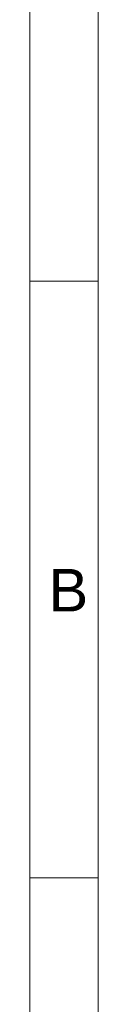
# Model space of a CAD drawing. Header units: millimetres. Extents: x 0 to 594, y 0 to 420.
# Tile 120 of 256: x 0 to 8, y 230 to 346. Entities that reach past the tile are written whole.
import ezdxf

# ---------------------------------------------------------------- set-up
doc = ezdxf.new("R2010")
doc.units = ezdxf.units.MM
doc.layers.add('256', color=7, linetype='Continuous', true_color=0xffffff)
doc.styles.add('Arial Unicode MS', font='txt')

msp = doc.modelspace()

# ---------------------------------------------------------------- linework, layer by layer
at = {"layer": '256', "color": 163, "linetype": 'Continuous', "lineweight": 18}
for p, q in [((0, 0), (0, 420)), ((8, 8), (8, 412)), ((8, 315.125), (0, 315.125)), ((8, 245.042), (0, 245.042))]:
    msp.add_line(p, q, dxfattribs=at)

# ---------------------------------------------------------------- texts
at = {"layer": '256', "color": 18, "linetype": 'Continuous', "lineweight": 13, "insert": (2.186, 276.328), "char_height": 5, "attachment_point": 7, "line_spacing_factor": 1.047437, "style": 'Arial Unicode MS'}
msp.add_mtext('\\fArial Unicode MS|b0|i0;\\W1.0000;B', dxfattribs=at)

doc.saveas('drawing.dxf')
